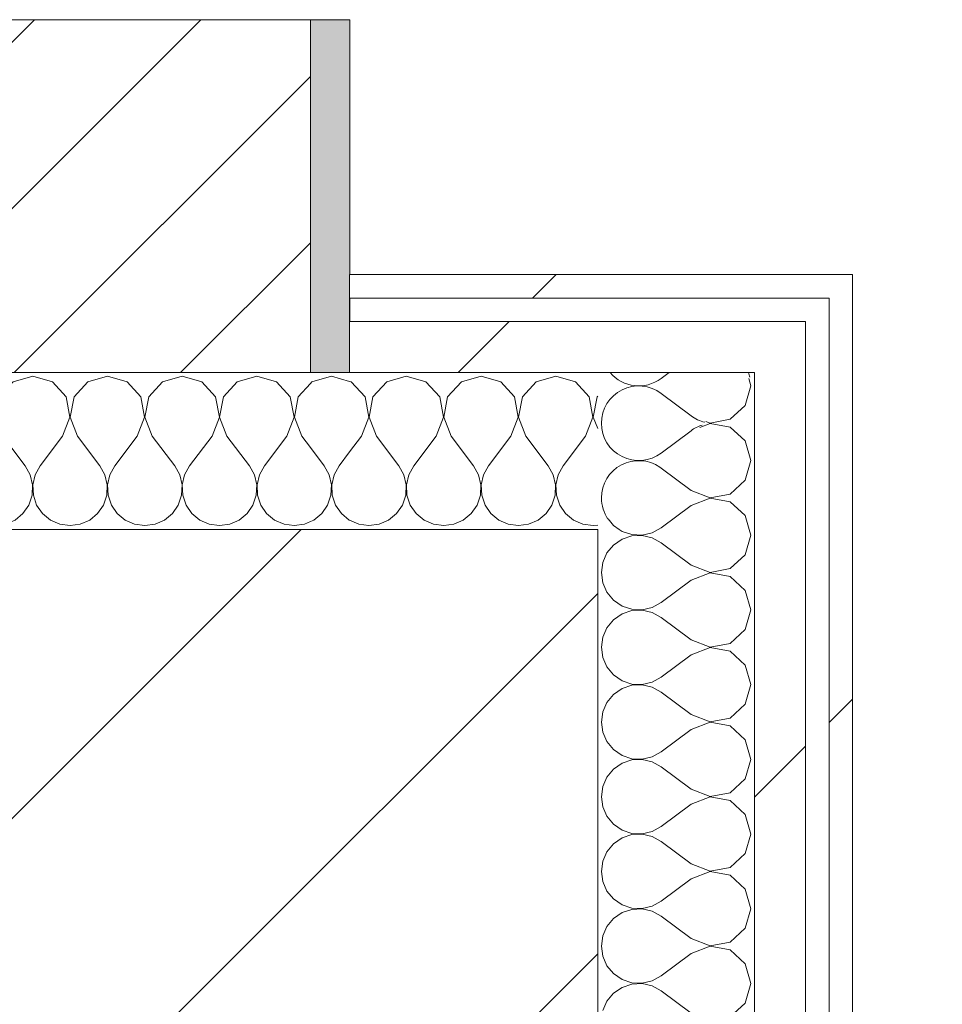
# Model space of a CAD drawing. Header units: millimetres. Extents: x -30280 to 19093, y -17460 to 4378.
# Tile 220 of 256: x -1765 to -1530, y -12110 to -11859. Entities that reach past the tile are written whole.
import ezdxf

# ---------------------------------------------------------------- set-up
doc = ezdxf.new("R2010")
doc.units = ezdxf.units.MM
doc.header["$MEASUREMENT"] = 0
doc.linetypes.add('Wipeout_Contour', pattern=[1000, 0, -1000])
for name, color, linetype in [('10_ESTR_Pilars', 7, 'Continuous'), ('12_FAÇ_Façana', 7, 'Continuous'), ('Nuevo_06_COT_Generals', 7, 'Continuous'), ('Nuevo_08_E_Envans secs', 7, 'Continuous')]:
    doc.layers.add(name, color=color, linetype=linetype)
for name, color, linetype, lineweight in [('10_ESTR_Pilars_Pluma_Nº__28', 7, 'Continuous', 20), ('10_ESTR_Pilars_Pluma_Nº__42', 8, 'Continuous', 25), ('12_FAÇ_Façana_Pluma_Nº__2', 8, 'Continuous', 5), ('12_FAÇ_Façana_Pluma_Nº__7', 7, 'Continuous', 5), ('Nuevo_06_COT_Generals_Pluma_Nº__1', 7, 'Continuous', 5), ('Nuevo_08_E_Envans secs_Pluma_Nº__1', 7, 'Continuous', 5), ('Nuevo_12_FAÇ_Façana_Pluma_Nº__1', 7, 'Continuous', 5)]:
    doc.layers.add(name, color=color, linetype=linetype, lineweight=lineweight)
for name, color, linetype, lineweight, true_color in [('12_FAÇ_Façana_Pluma_Nº__176', 7, 'Continuous', 15, 0x93a0c6), ('Nuevo_08_E_Envans secs_Pluma_Nº__102', 7, 'Continuous', 5, 0xcccccc), ('Nuevo_08_E_Envans secs_Pluma_Nº__171', 171, 'Continuous', 13, 0xaaaaff), ('Nuevo_08_E_Envans secs_Pluma_Nº__177', 7, 'Continuous', 15, 0xf7e046)]:
    doc.layers.add(name, color=color, linetype=linetype, lineweight=lineweight, true_color=true_color)
doc.styles.add('Estilo_Generado_1', font='txt')
doc.dimstyles.new('Estilo_Generado__1', dxfattribs={"dimtxt": 100, "dimasz": 38, "dimexe": 0.18, "dimexo": 300, "dimgap": 0, "dimtad": 1, "dimtih": 1, "dimtoh": 1, "dimlfac": 0.001, "dimzin": 0, "dimdsep": 46, "dimtxsty": 'Estilo_Generado_1', "dimblk": 'ARROWHEAD_2', "dimblk1": 'ARROWHEAD_2', "dimblk2": 'ARROWHEAD_2', "dimcen": 0.09, "dimclrd": 7, "dimclre": 7, "dimclrt": 7, "dimadec": 0, "dimazin": 0, "dimtfac": 1, "dimtdec": 4, "dimtmove": 0, "dimatfit": 3, "dimfxl": 0, "dimtolj": 1, "dimtzin": 0, "dimarcsym": 0})
pattern_1 = [(45, (0, 0), (-183.848, 183.848), [195, -65]), (45, (7e-14, 183.85), (-183.848, 183.848), [195, -65])]

# ---------------------------------------------------------------- blocks, each defined once
blk = doc.blocks.new('Muro_18_1', base_point=(-1681.11, -11858.98))
at = {"layer": '12_FAÇ_Façana_Pluma_Nº__176', "linetype": 'Continuous', "lineweight": 0, "true_color": 0x495063}
blk.add_hatch(color=251, dxfattribs=at).paths.add_polyline_path([(-1681.11, -11948.98), (-1681.11, -11858.98), (-1691.11, -11858.98), (-1691.11, -11948.98)])
at = {"layer": '12_FAÇ_Façana_Pluma_Nº__2', "linetype": 'Continuous', "lineweight": 5}
h = blk.add_hatch(dxfattribs=at)
h.set_pattern_fill('Ceramic_0001', color=8, style=0, pattern_type=2)
h.set_pattern_definition([(45, (0, 0), (-21.2132, 21.2132), [])])
h.paths.add_polyline_path([(-1691.11, -11948.98), (-1691.11, -11858.98), (-1771.11, -11858.98), (-1771.11, -11948.98)])
at = {"layer": '12_FAÇ_Façana_Pluma_Nº__7', "color": 7, "linetype": 'Continuous', "lineweight": 5}
blk.add_line((-1691.11, -11948.98), (-1691.11, -11858.98), dxfattribs=at)
at = {"layer": '12_FAÇ_Façana_Pluma_Nº__7', "color": 7, "linetype": 'Continuous', "lineweight": 5, "flags": 128}
blk.add_lwpolyline([(-1681.11, -11948.98), (-1681.11, -11858.98)], dxfattribs=at)
at = {"layer": 'Nuevo_12_FAÇ_Façana_Pluma_Nº__1', "color": 7, "linetype": 'Continuous', "lineweight": 5}
for p, q in [((-1691.11, -11948.98), (-1771.11, -11948.98)), ((-1681.11, -11948.98), (-1691.11, -11948.98))]:
    blk.add_line(p, q, dxfattribs=at)
blk = doc.blocks.new('Muro_19_1', base_point=(-1681.11, -10658.98))
at = {"layer": '12_FAÇ_Façana_Pluma_Nº__7', "color": 7, "linetype": 'Continuous', "lineweight": 5}
for p, q in [((-1771.11, -11858.98), (-1691.11, -11858.98)), ((-1691.11, -11858.98), (-1681.11, -11858.98))]:
    blk.add_line(p, q, dxfattribs=at)
blk = doc.blocks.new('*X274')
at = {"layer": 'Nuevo_08_E_Envans secs_Pluma_Nº__102', "color": 254, "linetype": 'Continuous', "lineweight": 5, "true_color": 0xcccccc}
for p, q in [((-1599.7, -11948.98), (-1601.7, -11950.48)), ((-1594.08, -11960), (-1601.7, -11954.29)), ((-1594.08, -11963.81), (-1601.7, -11969.52))]:
    blk.add_line(p, q, dxfattribs=at)
for centre, start, end in [((-1607.42, -11942.86), 219.9756, 306.8699), ((-1588.37, -11952.38), 13.3318, 20.9491), ((-1607.42, -11961.9), 53.1301, 180), ((-1588.37, -11952.38), 233.1301, 256.6682), ((-1607.42, -11961.9), 180, 306.8699), ((-1588.37, -11971.43), 107.7746, 126.8699), ((-1607.42, -11980.95), 55.4925, 180), ((-1607.42, -11980.95), 180, 214.5075)]:
    blk.add_arc(centre, 9.52, start, end, dxfattribs=at)
blk = doc.blocks.new('*X275')
at = {"layer": 'Nuevo_08_E_Envans secs_Pluma_Nº__102', "color": 254, "linetype": 'Continuous', "lineweight": 5, "true_color": 0xcccccc}
for p, q in [((-1612.4, -11988.98), (-1611.68, -11989.47)), ((-1611.68, -11989.47), (-1609.19, -11990.31)), ((-1609.19, -11990.64), (-1611.68, -11991.48)), ((-1609.19, -11990.31), (-1606.56, -11990.44)), ((-1606.56, -11990.51), (-1609.19, -11990.64)), ((-1606.56, -11990.44), (-1604, -11989.84)), ((-1604, -11991.11), (-1606.56, -11990.51)), ((-1604, -11989.84), (-1602.44, -11988.98)), ((-1580.27, -11995.48), (-1578.85, -11990.48)), ((-1578.85, -11990.48), (-1579.27, -11988.98)), ((-1613.84, -11992.97), (-1615.52, -11994.99)), ((-1611.68, -11991.48), (-1613.84, -11992.97)), ((-1601.7, -11992.38), (-1604, -11991.11)), ((-1594.08, -11998.1), (-1601.7, -11992.38)), ((-1615.52, -11994.99), (-1616.58, -11997.4)), ((-1584.11, -11998.99), (-1580.27, -11995.48)), ((-1616.58, -11997.4), (-1616.94, -12000)), ((-1594.08, -11998.1), (-1589.23, -11999.96)), ((-1616.94, -12000), (-1616.58, -12002.6)), ((-1589.23, -12000.04), (-1594.08, -12001.9)), ((-1589.23, -11999.96), (-1584.11, -11998.99)), ((-1584.11, -12001.01), (-1589.23, -12000.04)), ((-1616.58, -12002.6), (-1615.52, -12005.01)), ((-1594.08, -12001.9), (-1601.7, -12007.62)), ((-1580.27, -12004.52), (-1584.11, -12001.01)), ((-1615.52, -12005.01), (-1613.84, -12007.03)), ((-1578.85, -12009.52), (-1580.27, -12004.52)), ((-1613.84, -12007.03), (-1611.68, -12008.52)), ((-1604, -12008.89), (-1601.7, -12007.62)), ((-1611.68, -12010.53), (-1613.84, -12012.02)), ((-1611.68, -12008.52), (-1609.19, -12009.36)), ((-1609.19, -12009.69), (-1611.68, -12010.53)), ((-1609.19, -12009.36), (-1606.56, -12009.49)), ((-1606.56, -12009.56), (-1609.19, -12009.69)), ((-1606.56, -12009.49), (-1604, -12008.89)), ((-1604, -12010.16), (-1606.56, -12009.56)), ((-1601.7, -12011.43), (-1604, -12010.16)), ((-1580.27, -12014.53), (-1578.85, -12009.52)), ((-1613.84, -12012.02), (-1615.52, -12014.04)), ((-1594.08, -12017.14), (-1601.7, -12011.43)), ((-1615.52, -12014.04), (-1616.58, -12016.45)), ((-1584.11, -12018.04), (-1580.27, -12014.53)), ((-1616.58, -12016.45), (-1616.94, -12019.05)), ((-1594.08, -12017.14), (-1589.23, -12019.01)), ((-1589.23, -12019.01), (-1584.11, -12018.04)), ((-1616.94, -12019.05), (-1616.58, -12021.65)), ((-1594.08, -12020.95), (-1601.7, -12026.67)), ((-1589.23, -12019.09), (-1594.08, -12020.95)), ((-1584.11, -12020.05), (-1589.23, -12019.09)), ((-1580.27, -12023.56), (-1584.11, -12020.05)), ((-1616.58, -12021.65), (-1615.52, -12024.05)), ((-1615.52, -12024.05), (-1613.84, -12026.08)), ((-1578.85, -12028.57), (-1580.27, -12023.56)), ((-1613.84, -12026.08), (-1611.68, -12027.57)), ((-1611.68, -12027.57), (-1609.19, -12028.41)), ((-1609.19, -12028.41), (-1606.56, -12028.53)), ((-1606.56, -12028.53), (-1604, -12027.94)), ((-1604, -12027.94), (-1601.7, -12026.67)), ((-1611.68, -12029.58), (-1613.84, -12031.06)), ((-1609.19, -12028.74), (-1611.68, -12029.58)), ((-1606.56, -12028.61), (-1609.19, -12028.74)), ((-1604, -12029.2), (-1606.56, -12028.61)), ((-1601.7, -12030.48), (-1604, -12029.2)), ((-1594.08, -12036.19), (-1601.7, -12030.48)), ((-1580.27, -12033.58), (-1578.85, -12028.57)), ((-1615.52, -12033.09), (-1616.58, -12035.49)), ((-1613.84, -12031.06), (-1615.52, -12033.09)), ((-1616.58, -12035.49), (-1616.94, -12038.1)), ((-1584.11, -12037.09), (-1580.27, -12033.58)), ((-1616.94, -12038.1), (-1616.58, -12040.7)), ((-1594.08, -12036.19), (-1589.23, -12038.06)), ((-1589.23, -12038.13), (-1594.08, -12040)), ((-1589.23, -12038.06), (-1584.11, -12037.09)), ((-1584.11, -12039.1), (-1589.23, -12038.13)), ((-1616.58, -12040.7), (-1615.52, -12043.1)), ((-1594.08, -12040), (-1601.7, -12045.71)), ((-1580.27, -12042.61), (-1584.11, -12039.1)), ((-1615.52, -12043.1), (-1613.84, -12045.13)), ((-1578.85, -12047.62), (-1580.27, -12042.61)), ((-1613.84, -12045.13), (-1611.68, -12046.61)), ((-1604, -12046.99), (-1601.7, -12045.71)), ((-1611.68, -12046.61), (-1609.19, -12047.45)), ((-1609.19, -12047.78), (-1611.68, -12048.62)), ((-1609.19, -12047.45), (-1606.56, -12047.58)), ((-1606.56, -12047.66), (-1609.19, -12047.78)), ((-1606.56, -12047.58), (-1604, -12046.99)), ((-1604, -12048.25), (-1606.56, -12047.66)), ((-1601.7, -12049.52), (-1604, -12048.25)), ((-1580.27, -12052.63), (-1578.85, -12047.62)), ((-1613.84, -12050.11), (-1615.52, -12052.14)), ((-1611.68, -12048.62), (-1613.84, -12050.11)), ((-1594.08, -12055.24), (-1601.7, -12049.52)), ((-1615.52, -12052.14), (-1616.58, -12054.54)), ((-1584.11, -12056.14), (-1580.27, -12052.63)), ((-1616.58, -12054.54), (-1616.94, -12057.14)), ((-1594.08, -12055.24), (-1589.23, -12057.1)), ((-1616.94, -12057.14), (-1616.58, -12059.75)), ((-1589.23, -12057.18), (-1594.08, -12059.05)), ((-1589.23, -12057.1), (-1584.11, -12056.14)), ((-1584.11, -12058.15), (-1589.23, -12057.18)), ((-1580.27, -12061.66), (-1584.11, -12058.15)), ((-1616.58, -12059.75), (-1615.52, -12062.15)), ((-1594.08, -12059.05), (-1601.7, -12064.76)), ((-1615.52, -12062.15), (-1613.84, -12064.17)), ((-1578.85, -12066.67), (-1580.27, -12061.66)), ((-1613.84, -12064.17), (-1611.68, -12065.66)), ((-1611.68, -12065.66), (-1609.19, -12066.5)), ((-1606.56, -12066.63), (-1604, -12066.03)), ((-1604, -12066.03), (-1601.7, -12064.76)), ((-1611.68, -12067.67), (-1613.84, -12069.16)), ((-1609.19, -12066.83), (-1611.68, -12067.67)), ((-1609.19, -12066.5), (-1606.56, -12066.63)), ((-1606.56, -12066.71), (-1609.19, -12066.83)), ((-1604, -12067.3), (-1606.56, -12066.71)), ((-1601.7, -12068.57), (-1604, -12067.3)), ((-1594.08, -12074.29), (-1601.7, -12068.57)), ((-1580.27, -12071.67), (-1578.85, -12066.67)), ((-1615.52, -12071.18), (-1616.58, -12073.59)), ((-1613.84, -12069.16), (-1615.52, -12071.18)), ((-1616.58, -12073.59), (-1616.94, -12076.19)), ((-1584.11, -12075.19), (-1580.27, -12071.67)), ((-1616.94, -12076.19), (-1616.58, -12078.79)), ((-1594.08, -12074.29), (-1589.23, -12076.15)), ((-1589.23, -12076.15), (-1584.11, -12075.19)), ((-1594.08, -12078.1), (-1601.7, -12083.81)), ((-1589.23, -12076.23), (-1594.08, -12078.1)), ((-1584.11, -12077.2), (-1589.23, -12076.23)), ((-1580.27, -12080.71), (-1584.11, -12077.2)), ((-1616.58, -12078.79), (-1615.52, -12081.2)), ((-1615.52, -12081.2), (-1613.84, -12083.22)), ((-1578.85, -12085.71), (-1580.27, -12080.71)), ((-1613.84, -12083.22), (-1611.68, -12084.71)), ((-1611.68, -12084.71), (-1609.19, -12085.55)), ((-1609.19, -12085.88), (-1611.68, -12086.72)), ((-1609.19, -12085.55), (-1606.56, -12085.68)), ((-1606.56, -12085.75), (-1609.19, -12085.88)), ((-1606.56, -12085.68), (-1604, -12085.08)), ((-1604, -12086.35), (-1606.56, -12085.75)), ((-1604, -12085.08), (-1601.7, -12083.81)), ((-1580.27, -12090.72), (-1578.85, -12085.71)), ((-1613.84, -12088.21), (-1615.52, -12090.23)), ((-1611.68, -12086.72), (-1613.84, -12088.21)), ((-1601.7, -12087.62), (-1604, -12086.35)), ((-1594.08, -12093.33), (-1601.7, -12087.62)), ((-1615.52, -12090.23), (-1616.58, -12092.64)), ((-1584.11, -12094.23), (-1580.27, -12090.72)), ((-1616.58, -12092.64), (-1616.94, -12095.24)), ((-1594.08, -12093.33), (-1589.23, -12095.2)), ((-1616.94, -12095.24), (-1616.58, -12097.84)), ((-1589.23, -12095.28), (-1594.08, -12097.14)), ((-1589.23, -12095.2), (-1584.11, -12094.23)), ((-1584.11, -12096.24), (-1589.23, -12095.28)), ((-1580.27, -12099.75), (-1584.11, -12096.24)), ((-1616.58, -12097.84), (-1615.52, -12100.25)), ((-1594.08, -12097.14), (-1601.7, -12102.86)), ((-1615.52, -12100.25), (-1613.84, -12102.27)), ((-1578.85, -12104.76), (-1580.27, -12099.75)), ((-1613.84, -12102.27), (-1611.68, -12103.76)), ((-1611.68, -12103.76), (-1609.19, -12104.6)), ((-1604, -12104.13), (-1601.7, -12102.86)), ((-1611.68, -12105.77), (-1613.84, -12107.26)), ((-1609.19, -12104.93), (-1611.68, -12105.77)), ((-1609.19, -12104.6), (-1606.56, -12104.72)), ((-1606.56, -12104.8), (-1609.19, -12104.93)), ((-1606.56, -12104.72), (-1604, -12104.13)), ((-1604, -12105.4), (-1606.56, -12104.8)), ((-1601.7, -12106.67), (-1604, -12105.4)), ((-1580.27, -12109.77), (-1578.85, -12104.76)), ((-1613.84, -12107.26), (-1615.52, -12109.28)), ((-1594.08, -12112.38), (-1601.7, -12106.67)), ((-1615.52, -12109.28), (-1616.58, -12111.68)), ((-1584.11, -12113.28), (-1580.27, -12109.77))]:
    blk.add_line(p, q, dxfattribs=at)
blk = doc.blocks.new('*X276')
at = {"layer": 'Nuevo_08_E_Envans secs_Pluma_Nº__102', "color": 254, "linetype": 'Continuous', "lineweight": 5, "true_color": 0xcccccc}
for p, q in [((-1578.85, -11952.38), (-1579.39, -11950.47)), ((-1580.27, -11957.39), (-1578.85, -11952.38)), ((-1584.11, -11960.9), (-1580.27, -11957.39)), ((-1589.23, -11961.94), (-1591.88, -11962.96)), ((-1590.35, -11961.43), (-1589.23, -11961.87)), ((-1589.23, -11961.87), (-1584.11, -11960.9)), ((-1584.11, -11962.91), (-1589.23, -11961.94)), ((-1580.27, -11966.42), (-1584.11, -11962.91)), ((-1578.85, -11971.43), (-1580.27, -11966.42)), ((-1601.7, -11973.33), (-1602.06, -11973.14)), ((-1580.27, -11976.44), (-1578.85, -11971.43)), ((-1594.08, -11979.05), (-1601.7, -11973.33)), ((-1584.11, -11979.95), (-1580.27, -11976.44)), ((-1594.08, -11979.05), (-1589.23, -11980.91)), ((-1589.23, -11980.91), (-1584.11, -11979.95)), ((-1594.08, -11982.86), (-1601.7, -11988.57)), ((-1589.23, -11980.99), (-1594.08, -11982.86)), ((-1584.11, -11981.96), (-1589.23, -11980.99)), ((-1580.27, -11985.47), (-1584.11, -11981.96)), ((-1579.27, -11988.98), (-1580.27, -11985.47)), ((-1615.23, -11986.31), (-1613.84, -11987.98)), ((-1613.84, -11987.98), (-1612.4, -11988.98)), ((-1602.44, -11988.98), (-1601.7, -11988.57))]:
    blk.add_line(p, q, dxfattribs=at)
blk = doc.blocks.new('Muro_86_1', base_point=(-1617.89, -12438.98))
at = {"color": 254, "linetype": 'Wipeout_Contour', "lineweight": 0, "ltscale": 36080.950547}
blk.add_wipeout([(-1558.89, -11929.98), (-1552.89, -11923.98), (-1558.89, -11923.98)], dxfattribs=at).dxf.layer = 'Nuevo_08_E_Envans secs'
at = {"color": 254, "linetype": 'Wipeout_Contour', "lineweight": 0, "ltscale": 36130.090754}
blk.add_wipeout([(-1577.89, -11948.98), (-1564.89, -11935.98), (-1577.89, -11935.98)], dxfattribs=at).dxf.layer = 'Nuevo_08_E_Envans secs'
at = {"layer": 'Nuevo_08_E_Envans secs_Pluma_Nº__171', "linetype": 'Continuous', "lineweight": 13, "true_color": 0xaaaaff}
h = blk.add_hatch(dxfattribs=at)
h.set_pattern_fill('Panellat_HPL_0001', color=161, style=0, pattern_type=2)
h.set_pattern_definition(pattern_1)
h.paths.add_polyline_path([(-1558.89, -11929.98), (-1552.89, -11923.98), (-1558.89, -11923.98)])
at = {"layer": 'Nuevo_08_E_Envans secs_Pluma_Nº__177', "linetype": 'Continuous', "lineweight": 15, "true_color": 0xf7e046}
h = blk.add_hatch(dxfattribs=at)
h.set_pattern_fill('Panellat_HPL_0001', color=53, style=0, pattern_type=2)
h.set_pattern_definition(pattern_1)
h.paths.add_polyline_path([(-1577.89, -11948.98), (-1564.89, -11935.98), (-1577.89, -11935.98)])
at = {"layer": 'Nuevo_08_E_Envans secs', "color": 7, "lineweight": 20}
blk.add_blockref('*X274', (0, 0), dxfattribs=at)
at = {"color": 254, "linetype": 'Wipeout_Contour', "lineweight": 0, "ltscale": 49250.912801}
blk.add_wipeout([(-1552.89, -11929.98), (-1558.89, -11929.98), (-1558.89, -12497.98), (-1552.89, -12497.98)], dxfattribs=at).dxf.layer = 'Nuevo_08_E_Envans secs'
at = {"color": 254, "linetype": 'Wipeout_Contour', "lineweight": 0, "ltscale": 49258.767896}
blk.add_wipeout([(-1577.89, -11948.98), (-1577.89, -12478.98), (-1564.89, -12478.98), (-1564.89, -11948.98)], dxfattribs=at).dxf.layer = 'Nuevo_08_E_Envans secs'
at = {"layer": 'Nuevo_08_E_Envans secs_Pluma_Nº__171', "linetype": 'Continuous', "lineweight": 13, "true_color": 0xaaaaff}
h = blk.add_hatch(dxfattribs=at)
h.set_pattern_fill('Panellat_HPL_0001', color=161, style=0, pattern_type=2)
h.set_pattern_definition(pattern_1)
h.paths.add_polyline_path([(-1552.89, -11929.98), (-1558.89, -11929.98), (-1558.89, -12497.98), (-1552.89, -12497.98)])
at = {"layer": 'Nuevo_08_E_Envans secs_Pluma_Nº__177', "linetype": 'Continuous', "lineweight": 15, "true_color": 0xf7e046}
h = blk.add_hatch(dxfattribs=at)
h.set_pattern_fill('Panellat_HPL_0001', color=53, style=0, pattern_type=2)
h.set_pattern_definition(pattern_1)
h.paths.add_polyline_path([(-1577.89, -11948.98), (-1577.89, -12478.98), (-1564.89, -12478.98), (-1564.89, -11948.98)])
at = {"layer": 'Nuevo_08_E_Envans secs_Pluma_Nº__1', "color": 7, "linetype": 'Continuous', "lineweight": 5}
for p, q in [((-1558.89, -12491.98), (-1558.89, -11935.98)), ((-1577.89, -12438.98), (-1577.89, -11988.98))]:
    blk.add_line(p, q, dxfattribs=at)
at = {"layer": 'Nuevo_08_E_Envans secs', "color": 7, "lineweight": 20}
for name in ['*X276', '*X275']:
    blk.add_blockref(name, (0, 0), dxfattribs=at)
at = {"color": 254, "linetype": 'Wipeout_Contour', "lineweight": 0, "ltscale": 36087.244956}
blk.add_wipeout([(-1558.89, -11929.98), (-1552.89, -11929.98), (-1552.89, -11923.98)], dxfattribs=at).dxf.layer = 'Nuevo_08_E_Envans secs'
at = {"color": 254, "linetype": 'Wipeout_Contour', "lineweight": 0, "ltscale": 36142.405641}
blk.add_wipeout([(-1577.89, -11948.98), (-1564.89, -11948.98), (-1564.89, -11935.98)], dxfattribs=at).dxf.layer = 'Nuevo_08_E_Envans secs'
at = {"layer": 'Nuevo_08_E_Envans secs_Pluma_Nº__171', "linetype": 'Continuous', "lineweight": 13, "true_color": 0xaaaaff}
h = blk.add_hatch(dxfattribs=at)
h.set_pattern_fill('Panellat_HPL_0001', color=161, style=0, pattern_type=2)
h.set_pattern_definition(pattern_1)
h.paths.add_polyline_path([(-1558.89, -11929.98), (-1552.89, -11929.98), (-1552.89, -11923.98)])
at = {"layer": 'Nuevo_08_E_Envans secs_Pluma_Nº__177', "linetype": 'Continuous', "lineweight": 15, "true_color": 0xf7e046}
h = blk.add_hatch(dxfattribs=at)
h.set_pattern_fill('Panellat_HPL_0001', color=53, style=0, pattern_type=2)
h.set_pattern_definition(pattern_1)
h.paths.add_polyline_path([(-1577.89, -11948.98), (-1564.89, -11948.98), (-1564.89, -11935.98)])
at = {"layer": 'Nuevo_08_E_Envans secs_Pluma_Nº__1', "color": 7, "linetype": 'Continuous', "lineweight": 5}
for p, q in [((-1558.89, -11929.98), (-1564.89, -11929.98)), ((-1558.89, -11935.98), (-1558.89, -11929.98)), ((-1564.89, -11935.98), (-1577.89, -11935.98)), ((-1564.89, -11948.98), (-1564.89, -11935.98)), ((-1577.89, -11948.98), (-1617.89, -11948.98)), ((-1577.89, -11988.98), (-1577.89, -11948.98)), ((-1564.89, -12478.98), (-1564.89, -11948.98))]:
    blk.add_line(p, q, dxfattribs=at)
at = {"layer": 'Nuevo_08_E_Envans secs_Pluma_Nº__1', "color": 7, "linetype": 'Continuous', "lineweight": 5, "flags": 128}
for points in [[(-1552.89, -11923.98), (-1558.89, -11923.98)], [(-1552.89, -12497.98), (-1552.89, -11923.98)]]:
    blk.add_lwpolyline(points, dxfattribs=at)
blk = doc.blocks.new('*X278')
at = {"layer": 'Nuevo_08_E_Envans secs_Pluma_Nº__102', "color": 254, "linetype": 'Continuous', "lineweight": 5, "true_color": 0xcccccc}
for p, q in [((-1685.71, -11949.93), (-1690.72, -11951.35)), ((-1681.11, -11951.24), (-1685.71, -11949.93)), ((-1690.72, -11951.35), (-1691.11, -11951.77)), ((-1691.11, -11968.13), (-1687.62, -11972.79)), ((-1681.11, -11969.18), (-1683.81, -11972.79)), ((-1686.35, -11975.08), (-1687.62, -11972.79)), ((-1683.81, -11972.79), (-1685.08, -11975.08)), ((-1685.75, -11977.64), (-1686.35, -11975.08)), ((-1685.08, -11975.08), (-1685.68, -11977.64)), ((-1685.88, -11980.27), (-1685.75, -11977.64)), ((-1685.68, -11977.64), (-1685.55, -11980.27)), ((-1686.72, -11982.76), (-1685.88, -11980.27)), ((-1685.55, -11980.27), (-1684.71, -11982.76)), ((-1688.21, -11984.92), (-1686.72, -11982.76)), ((-1684.71, -11982.76), (-1683.22, -11984.92)), ((-1690.23, -11986.6), (-1688.21, -11984.92)), ((-1683.22, -11984.92), (-1681.2, -11986.6)), ((-1691.11, -11986.99), (-1690.23, -11986.6)), ((-1681.2, -11986.6), (-1681.11, -11986.64))]:
    blk.add_line(p, q, dxfattribs=at)
blk = doc.blocks.new('*X279')
at = {"layer": 'Nuevo_08_E_Envans secs_Pluma_Nº__102', "color": 254, "linetype": 'Continuous', "lineweight": 5, "true_color": 0xcccccc}
for p, q in [((-1761.9, -11949.93), (-1766.91, -11951.35)), ((-1756.9, -11951.35), (-1761.9, -11949.93)), ((-1742.86, -11949.93), (-1747.86, -11951.35)), ((-1737.85, -11951.35), (-1742.86, -11949.93)), ((-1723.81, -11949.93), (-1728.82, -11951.35)), ((-1718.8, -11951.35), (-1723.81, -11949.93)), ((-1704.76, -11949.93), (-1709.77, -11951.35)), ((-1699.75, -11951.35), (-1704.76, -11949.93)), ((-1766.91, -11951.35), (-1770.42, -11955.19)), ((-1753.39, -11955.19), (-1756.9, -11951.35)), ((-1747.86, -11951.35), (-1751.38, -11955.19)), ((-1734.34, -11955.19), (-1737.85, -11951.35)), ((-1728.82, -11951.35), (-1732.33, -11955.19)), ((-1715.29, -11955.19), (-1718.8, -11951.35)), ((-1709.77, -11951.35), (-1713.28, -11955.19)), ((-1696.24, -11955.19), (-1699.75, -11951.35)), ((-1691.11, -11951.77), (-1694.23, -11955.19)), ((-1770.42, -11955.19), (-1771.11, -11958.82)), ((-1752.42, -11960.31), (-1753.39, -11955.19)), ((-1751.38, -11955.19), (-1752.34, -11960.31)), ((-1733.37, -11960.31), (-1734.34, -11955.19)), ((-1732.33, -11955.19), (-1733.29, -11960.31)), ((-1714.32, -11960.31), (-1715.29, -11955.19)), ((-1713.28, -11955.19), (-1714.25, -11960.31)), ((-1695.28, -11960.31), (-1696.24, -11955.19)), ((-1694.23, -11955.19), (-1695.2, -11960.31)), ((-1754.29, -11965.17), (-1752.42, -11960.31)), ((-1752.34, -11960.31), (-1750.48, -11965.17)), ((-1735.24, -11965.17), (-1733.37, -11960.31)), ((-1733.29, -11960.31), (-1731.43, -11965.17)), ((-1716.19, -11965.17), (-1714.32, -11960.31)), ((-1714.25, -11960.31), (-1712.38, -11965.17)), ((-1697.14, -11965.17), (-1695.28, -11960.31)), ((-1695.2, -11960.31), (-1693.33, -11965.17)), ((-1771.11, -11961.04), (-1769.52, -11965.17)), ((-1769.52, -11965.17), (-1763.81, -11972.79)), ((-1754.29, -11965.17), (-1760, -11972.79)), ((-1750.48, -11965.17), (-1744.76, -11972.79)), ((-1735.24, -11965.17), (-1740.95, -11972.79)), ((-1731.43, -11965.17), (-1725.71, -11972.79)), ((-1716.19, -11965.17), (-1721.9, -11972.79)), ((-1712.38, -11965.17), (-1706.67, -11972.79)), ((-1697.14, -11965.17), (-1702.86, -11972.79)), ((-1693.33, -11965.17), (-1691.11, -11968.13)), ((-1762.54, -11975.08), (-1763.81, -11972.79)), ((-1760, -11972.79), (-1761.27, -11975.08)), ((-1743.49, -11975.08), (-1744.76, -11972.79)), ((-1740.95, -11972.79), (-1742.22, -11975.08)), ((-1724.44, -11975.08), (-1725.71, -11972.79)), ((-1721.9, -11972.79), (-1723.18, -11975.08)), ((-1705.4, -11975.08), (-1706.67, -11972.79)), ((-1702.86, -11972.79), (-1704.13, -11975.08)), ((-1761.94, -11977.64), (-1762.54, -11975.08)), ((-1761.27, -11975.08), (-1761.87, -11977.64)), ((-1742.9, -11977.64), (-1743.49, -11975.08)), ((-1742.22, -11975.08), (-1742.82, -11977.64)), ((-1723.85, -11977.64), (-1724.44, -11975.08)), ((-1723.18, -11975.08), (-1723.77, -11977.64)), ((-1704.8, -11977.64), (-1705.4, -11975.08)), ((-1704.13, -11975.08), (-1704.72, -11977.64)), ((-1762.07, -11980.27), (-1761.94, -11977.64)), ((-1761.87, -11977.64), (-1761.74, -11980.27)), ((-1743.02, -11980.27), (-1742.9, -11977.64)), ((-1742.82, -11977.64), (-1742.69, -11980.27)), ((-1723.98, -11980.27), (-1723.85, -11977.64)), ((-1723.77, -11977.64), (-1723.64, -11980.27)), ((-1704.93, -11980.27), (-1704.8, -11977.64)), ((-1704.72, -11977.64), (-1704.6, -11980.27)), ((-1762.91, -11982.76), (-1762.07, -11980.27)), ((-1761.74, -11980.27), (-1760.9, -11982.76)), ((-1743.86, -11982.76), (-1743.02, -11980.27)), ((-1742.69, -11980.27), (-1741.85, -11982.76)), ((-1724.81, -11982.76), (-1723.98, -11980.27)), ((-1723.64, -11980.27), (-1722.8, -11982.76)), ((-1705.77, -11982.76), (-1704.93, -11980.27)), ((-1704.6, -11980.27), (-1703.76, -11982.76)), ((-1764.4, -11984.92), (-1762.91, -11982.76)), ((-1760.9, -11982.76), (-1759.41, -11984.92)), ((-1745.35, -11984.92), (-1743.86, -11982.76)), ((-1741.85, -11982.76), (-1740.36, -11984.92)), ((-1726.3, -11984.92), (-1724.81, -11982.76)), ((-1722.8, -11982.76), (-1721.32, -11984.92)), ((-1707.26, -11984.92), (-1705.77, -11982.76)), ((-1703.76, -11982.76), (-1702.27, -11984.92)), ((-1766.42, -11986.6), (-1764.4, -11984.92)), ((-1759.41, -11984.92), (-1757.39, -11986.6)), ((-1747.37, -11986.6), (-1745.35, -11984.92)), ((-1740.36, -11984.92), (-1738.34, -11986.6)), ((-1728.33, -11986.6), (-1726.3, -11984.92)), ((-1721.32, -11984.92), (-1719.29, -11986.6)), ((-1709.28, -11986.6), (-1707.26, -11984.92)), ((-1702.27, -11984.92), (-1700.25, -11986.6)), ((-1771.11, -11987.98), (-1768.83, -11987.66)), ((-1768.83, -11987.66), (-1766.42, -11986.6)), ((-1757.39, -11986.6), (-1754.98, -11987.66)), ((-1754.98, -11987.66), (-1752.38, -11988.02)), ((-1752.38, -11988.02), (-1749.78, -11987.66)), ((-1749.78, -11987.66), (-1747.37, -11986.6)), ((-1738.34, -11986.6), (-1735.94, -11987.66)), ((-1735.94, -11987.66), (-1733.33, -11988.02)), ((-1733.33, -11988.02), (-1730.73, -11987.66)), ((-1730.73, -11987.66), (-1728.33, -11986.6)), ((-1719.29, -11986.6), (-1716.89, -11987.66)), ((-1716.89, -11987.66), (-1714.29, -11988.02)), ((-1714.29, -11988.02), (-1711.68, -11987.66)), ((-1711.68, -11987.66), (-1709.28, -11986.6)), ((-1700.25, -11986.6), (-1697.84, -11987.66)), ((-1697.84, -11987.66), (-1695.24, -11988.02)), ((-1695.24, -11988.02), (-1692.64, -11987.66)), ((-1692.64, -11987.66), (-1691.11, -11986.99))]:
    blk.add_line(p, q, dxfattribs=at)
blk = doc.blocks.new('*X280')
at = {"layer": 'Nuevo_08_E_Envans secs_Pluma_Nº__102', "color": 254, "linetype": 'Continuous', "lineweight": 5, "true_color": 0xcccccc}
for p, q in [((-1666.67, -11949.93), (-1671.67, -11951.35)), ((-1661.66, -11951.35), (-1666.67, -11949.93)), ((-1647.62, -11949.93), (-1652.63, -11951.35)), ((-1642.61, -11951.35), (-1647.62, -11949.93)), ((-1628.57, -11949.93), (-1633.58, -11951.35)), ((-1623.56, -11951.35), (-1628.57, -11949.93)), ((-1680.71, -11951.35), (-1681.11, -11951.24)), ((-1677.2, -11955.19), (-1680.71, -11951.35)), ((-1671.67, -11951.35), (-1675.19, -11955.19)), ((-1658.15, -11955.19), (-1661.66, -11951.35)), ((-1652.63, -11951.35), (-1656.14, -11955.19)), ((-1639.1, -11955.19), (-1642.61, -11951.35)), ((-1633.58, -11951.35), (-1637.09, -11955.19)), ((-1620.05, -11955.19), (-1623.56, -11951.35)), ((-1676.23, -11960.31), (-1677.2, -11955.19)), ((-1675.19, -11955.19), (-1676.15, -11960.31)), ((-1657.18, -11960.31), (-1658.15, -11955.19)), ((-1656.14, -11955.19), (-1657.1, -11960.31)), ((-1638.13, -11960.31), (-1639.1, -11955.19)), ((-1637.09, -11955.19), (-1638.06, -11960.31)), ((-1619.09, -11960.31), (-1620.05, -11955.19)), ((-1618.04, -11955.19), (-1619.01, -11960.31)), ((-1617.89, -11955.03), (-1618.04, -11955.19)), ((-1678.1, -11965.17), (-1676.23, -11960.31)), ((-1676.15, -11960.31), (-1674.29, -11965.17)), ((-1659.05, -11965.17), (-1657.18, -11960.31)), ((-1657.1, -11960.31), (-1655.24, -11965.17)), ((-1640, -11965.17), (-1638.13, -11960.31)), ((-1638.06, -11960.31), (-1636.19, -11965.17)), ((-1620.95, -11965.17), (-1619.09, -11960.31)), ((-1619.01, -11960.31), (-1617.89, -11963.21)), ((-1678.1, -11965.17), (-1681.11, -11969.18)), ((-1674.29, -11965.17), (-1668.57, -11972.79)), ((-1659.05, -11965.17), (-1664.76, -11972.79)), ((-1655.24, -11965.17), (-1649.52, -11972.79)), ((-1640, -11965.17), (-1645.71, -11972.79)), ((-1636.19, -11965.17), (-1630.48, -11972.79)), ((-1620.95, -11965.17), (-1626.67, -11972.79)), ((-1667.3, -11975.08), (-1668.57, -11972.79)), ((-1664.76, -11972.79), (-1666.03, -11975.08)), ((-1648.25, -11975.08), (-1649.52, -11972.79)), ((-1645.71, -11972.79), (-1646.99, -11975.08)), ((-1629.2, -11975.08), (-1630.48, -11972.79)), ((-1626.67, -11972.79), (-1627.94, -11975.08)), ((-1666.71, -11977.64), (-1667.3, -11975.08)), ((-1666.03, -11975.08), (-1666.63, -11977.64)), ((-1647.66, -11977.64), (-1648.25, -11975.08)), ((-1646.99, -11975.08), (-1647.58, -11977.64)), ((-1628.61, -11977.64), (-1629.2, -11975.08)), ((-1627.94, -11975.08), (-1628.53, -11977.64)), ((-1666.83, -11980.27), (-1666.71, -11977.64)), ((-1666.63, -11977.64), (-1666.5, -11980.27)), ((-1647.78, -11980.27), (-1647.66, -11977.64)), ((-1647.58, -11977.64), (-1647.45, -11980.27)), ((-1628.74, -11980.27), (-1628.61, -11977.64)), ((-1628.53, -11977.64), (-1628.41, -11980.27)), ((-1667.67, -11982.76), (-1666.83, -11980.27)), ((-1666.5, -11980.27), (-1665.66, -11982.76)), ((-1648.62, -11982.76), (-1647.78, -11980.27)), ((-1647.45, -11980.27), (-1646.61, -11982.76)), ((-1629.58, -11982.76), (-1628.74, -11980.27)), ((-1628.41, -11980.27), (-1627.57, -11982.76)), ((-1669.16, -11984.92), (-1667.67, -11982.76)), ((-1665.66, -11982.76), (-1664.17, -11984.92)), ((-1650.11, -11984.92), (-1648.62, -11982.76)), ((-1646.61, -11982.76), (-1645.13, -11984.92)), ((-1631.06, -11984.92), (-1629.58, -11982.76)), ((-1627.57, -11982.76), (-1626.08, -11984.92)), ((-1671.18, -11986.6), (-1669.16, -11984.92)), ((-1664.17, -11984.92), (-1662.15, -11986.6)), ((-1652.14, -11986.6), (-1650.11, -11984.92)), ((-1645.13, -11984.92), (-1643.1, -11986.6)), ((-1633.09, -11986.6), (-1631.06, -11984.92)), ((-1626.08, -11984.92), (-1624.05, -11986.6)), ((-1681.11, -11986.64), (-1678.79, -11987.66)), ((-1678.79, -11987.66), (-1676.19, -11988.02)), ((-1676.19, -11988.02), (-1673.59, -11987.66)), ((-1673.59, -11987.66), (-1671.18, -11986.6)), ((-1662.15, -11986.6), (-1659.75, -11987.66)), ((-1659.75, -11987.66), (-1657.14, -11988.02)), ((-1657.14, -11988.02), (-1654.54, -11987.66)), ((-1654.54, -11987.66), (-1652.14, -11986.6)), ((-1643.1, -11986.6), (-1640.7, -11987.66)), ((-1640.7, -11987.66), (-1638.1, -11988.02)), ((-1638.1, -11988.02), (-1635.49, -11987.66)), ((-1635.49, -11987.66), (-1633.09, -11986.6)), ((-1624.05, -11986.6), (-1621.65, -11987.66)), ((-1621.65, -11987.66), (-1619.05, -11988.02)), ((-1619.05, -11988.02), (-1617.89, -11987.86))]:
    blk.add_line(p, q, dxfattribs=at)
blk = doc.blocks.new('Muro_87_1', base_point=(-1617.89, -11988.98))
at = {"layer": '12_FAÇ_Façana_Pluma_Nº__7', "color": 7, "linetype": 'Continuous', "lineweight": 5}
blk.add_line((-1771.11, -11948.98), (-1771.11, -11988.98), dxfattribs=at)
at = {"layer": 'Nuevo_12_FAÇ_Façana_Pluma_Nº__1', "color": 7, "linetype": 'Continuous', "lineweight": 5}
blk.add_line((-1691.11, -11948.98), (-1771.11, -11948.98), dxfattribs=at)
at = {"layer": 'Nuevo_08_E_Envans secs', "color": 7, "lineweight": 20}
for name in ['*X279', '*X278']:
    blk.add_blockref(name, (0, 0), dxfattribs=at)
at = {"color": 254, "linetype": 'Wipeout_Contour', "lineweight": 0, "ltscale": 48146.578816}
blk.add_wipeout([(-1558.89, -11923.98), (-1681.11, -11923.98), (-1681.11, -11929.98), (-1558.89, -11929.98)], dxfattribs=at).dxf.layer = 'Nuevo_08_E_Envans secs'
at = {"layer": 'Nuevo_08_E_Envans secs_Pluma_Nº__171', "linetype": 'Continuous', "lineweight": 13, "true_color": 0xaaaaff}
h = blk.add_hatch(dxfattribs=at)
h.set_pattern_fill('Panellat_HPL_0001', color=161, style=0, pattern_type=2)
h.set_pattern_definition(pattern_1)
h.paths.add_polyline_path([(-1558.89, -11923.98), (-1681.11, -11923.98), (-1681.11, -11929.98), (-1558.89, -11929.98)])
at = {"layer": 'Nuevo_08_E_Envans secs_Pluma_Nº__1', "color": 7, "linetype": 'Continuous', "lineweight": 5}
for p, q in [((-1564.89, -11929.98), (-1681.11, -11929.98)), ((-1558.89, -11929.98), (-1564.89, -11929.98))]:
    blk.add_line(p, q, dxfattribs=at)
at = {"layer": 'Nuevo_08_E_Envans secs_Pluma_Nº__1', "color": 7, "linetype": 'Continuous', "lineweight": 5, "flags": 128}
for points in [[(-1558.89, -11923.98), (-1681.11, -11923.98)], [(-1681.11, -11923.98), (-1681.11, -11929.98)]]:
    blk.add_lwpolyline(points, dxfattribs=at)
at = {"color": 254, "linetype": 'Wipeout_Contour', "lineweight": 0, "ltscale": 48212.962914}
blk.add_wipeout([(-1577.89, -11935.98), (-1681.11, -11935.98), (-1681.11, -11948.98), (-1577.89, -11948.98)], dxfattribs=at).dxf.layer = 'Nuevo_08_E_Envans secs'
at = {"layer": 'Nuevo_08_E_Envans secs_Pluma_Nº__177', "linetype": 'Continuous', "lineweight": 15, "true_color": 0xf7e046}
h = blk.add_hatch(dxfattribs=at)
h.set_pattern_fill('Panellat_HPL_0001', color=53, style=0, pattern_type=2)
h.set_pattern_definition(pattern_1)
h.paths.add_polyline_path([(-1577.89, -11935.98), (-1681.11, -11935.98), (-1681.11, -11948.98), (-1577.89, -11948.98)])
at = {"layer": 'Nuevo_08_E_Envans secs_Pluma_Nº__1', "color": 7, "linetype": 'Continuous', "lineweight": 5}
for p, q in [((-1577.89, -11935.98), (-1681.11, -11935.98)), ((-1564.89, -11935.98), (-1577.89, -11935.98)), ((-1617.89, -11948.98), (-1681.11, -11948.98)), ((-1577.89, -11948.98), (-1617.89, -11948.98))]:
    blk.add_line(p, q, dxfattribs=at)
at = {"layer": 'Nuevo_08_E_Envans secs_Pluma_Nº__1', "color": 7, "linetype": 'Continuous', "lineweight": 5, "flags": 128}
for points in [[(-1681.11, -11929.98), (-1681.11, -11935.98)], [(-1681.11, -11935.98), (-1681.11, -11948.98)]]:
    blk.add_lwpolyline(points, dxfattribs=at)
at = {"layer": 'Nuevo_12_FAÇ_Façana_Pluma_Nº__1', "color": 7, "linetype": 'Continuous', "lineweight": 5}
blk.add_line((-1681.11, -11948.98), (-1691.11, -11948.98), dxfattribs=at)
at = {"layer": 'Nuevo_08_E_Envans secs', "color": 7, "lineweight": 20}
blk.add_blockref('*X280', (0, 0), dxfattribs=at)
blk = doc.blocks.new('Pilar_13_1', base_point=(-1794.5, -12213.98))
at = {"color": 254, "linetype": 'Wipeout_Contour', "lineweight": 0, "ltscale": 49385.503299}
blk.add_wipeout([(-1971.11, -12438.98), (-1617.89, -12438.98), (-1617.89, -11988.98), (-1971.11, -11988.98)], dxfattribs=at).dxf.layer = '10_ESTR_Pilars'
at = {"layer": '10_ESTR_Pilars_Pluma_Nº__42', "linetype": 'Continuous', "lineweight": 25}
h = blk.add_hatch(dxfattribs=at)
h.set_pattern_fill('00_GCT_trama_45º_e1_400__05', color=8, style=0, pattern_type=2)
h.set_pattern_definition([(45, (0, 0), (-45.96194, 45.96194), [])])
h.paths.add_polyline_path([(-1971.11, -12438.98), (-1617.89, -12438.98), (-1617.89, -11988.98), (-1971.11, -11988.98)])
at = {"layer": '10_ESTR_Pilars_Pluma_Nº__28', "color": 7, "linetype": 'Continuous', "lineweight": 20, "flags": 128}
blk.add_lwpolyline([(-1971.11, -12438.98), (-1617.89, -12438.98), (-1617.89, -11988.98), (-1971.11, -11988.98)], close=True, dxfattribs=at)
blk = doc.blocks.new('*D753')
at = {"layer": 'Nuevo_06_COT_Generals_Pluma_Nº__1', "color": 7, "linetype": 'Continuous', "lineweight": 5}
for p, q in [((-1616.11, -11019.93), (-1616.11, -10944.93)), ((6844.89, -11623.98), (6844.89, -10944.93)), ((-1601.68, -10957.43), (-1630.54, -11007.43)), ((6830.46, -11007.43), (6859.32, -10957.43)), ((-1640.56, -10982.43), (-1616.11, -10982.43)), ((-1616.11, -10982.43), (6844.89, -10982.43)), ((6844.89, -10982.43), (6869.34, -10982.43))]:
    blk.add_line(p, q, dxfattribs=at)
at = {"layer": 'Nuevo_06_COT_Generals_Pluma_Nº__1', "color": 7, "lineweight": 5, "insert": (2477.01, -10962.43), "char_height": 100, "attachment_point": 7, "style": 'Estilo_Generado_1'}
blk.add_mtext('\\A1;{\\pql;\\fGotham Book|b0|i0|c0|p0;\\W1.000000;8,46}', dxfattribs=at)
blk = doc.blocks.new('ARROWHEAD_2')
at = {"color": 0, "linetype": 'Continuous', "lineweight": 0}
for p, q in [((-0.3781, -0.655), (0.3781, 0.655)), ((0, 0), (-1, 0))]:
    blk.add_line(p, q, dxfattribs=at)

msp = doc.modelspace()

# ---------------------------------------------------------------- block references
at = {"layer": '12_FAÇ_Façana', "color": 7, "lineweight": 20}
for name, p in [('Muro_19_1', (-1681.109, -10658.976)), ('Muro_18_1', (-1681.109, -11858.976))]:
    msp.add_blockref(name, p, dxfattribs=at)
at = {"layer": 'Nuevo_08_E_Envans secs', "color": 7, "lineweight": 20}
msp.add_blockref('Muro_86_1', (-1617.894, -12438.976), dxfattribs=at)

# ---------------------------------------------------------------- next in the draw order: block references
msp.add_blockref('Muro_87_1', (-1617.894, -11988.976), dxfattribs=at)

# ---------------------------------------------------------------- next in the draw order: block references
at = {"layer": '10_ESTR_Pilars', "color": 7, "lineweight": 20}
msp.add_blockref('Pilar_13_1', (-1794.502, -12213.976), dxfattribs=at)

# ---------------------------------------------------------------- next in the draw order: dimensions: what is measured, and where the dimension line sits
at = {"layer": 'Nuevo_06_COT_Generals', "color": 7, "linetype": 'Continuous', "lineweight": 5}
dim = msp.add_linear_dim(base=(6844.891, -10982.427), p1=(-1616.109, -10658.976), p2=(6844.891, -11923.976), dimstyle='Estilo_Generado__1', dxfattribs=at)
dim.commit()
dim.dimension.update_dxf_attribs({"geometry": '*D753', "text_midpoint": (2606.463, -10912.427), "dimtype": 160})

doc.saveas('drawing.dxf')
